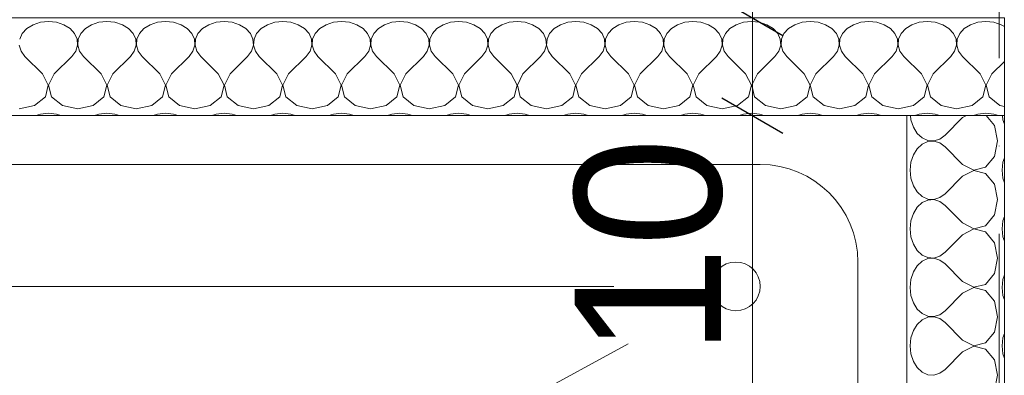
# Model space of a CAD drawing. Header units: millimetres. Extents: x 100377 to 152816, y -1988 to 13902.
# Tile 23 of 58: x 130469 to 131478, y 3211 to 3575. Entities that reach past the tile are written whole.
import ezdxf

# ---------------------------------------------------------------- set-up
doc = ezdxf.new("R2010")
doc.units = ezdxf.units.MM
doc.header["$MEASUREMENT"] = 0
doc.linetypes.add('Kropki i Kreski', pattern=[360, 180, -90, 0, -90])
doc.layers.add('Nowe_0', color=7, linetype='Continuous')
doc.layers.add('Nowe_299-A Wymiary Opisy', color=7, linetype='Continuous')
for name, color, linetype, lineweight in [('Nowe_0_Nr_pióra__1', 7, 'Continuous', 13), ('Nowe_0_Nr_pióra__2', 251, 'Continuous', 13), ('Nowe_299-A Wymiary Opisy_Nr_pióra__1', 7, 'Continuous', 13), ('Nowe_299-A Wymiary Opisy_Nr_pióra__21', 7, 'Continuous', 25), ('Nowe_810-G Ogólne_Nr_pióra__1', 7, 'Continuous', 13)]:
    doc.layers.add(name, color=color, linetype=linetype, lineweight=lineweight)
doc.styles.add('STYL_AUTOMATYCZNY_1', font='txt')
doc.dimstyles.new('STYL_AUTOMATYCZNY__4', dxfattribs={"dimtxt": 150, "dimasz": 47.5, "dimexe": 0.18, "dimexo": 300, "dimgap": 0.09, "dimtad": 1, "dimdec": 0, "dimlfac": 0.1, "dimzin": 0, "dimdsep": 46, "dimtxsty": 'STYL_AUTOMATYCZNY_1', "dimblk": 'ARROWHEAD_2', "dimblk1": 'ARROWHEAD_2', "dimblk2": 'ARROWHEAD_2', "dimcen": 0.09, "dimclrd": 7, "dimclre": 7, "dimclrt": 7, "dimadec": 1, "dimazin": 0, "dimtfac": 1, "dimtdec": 4, "dimtmove": 0, "dimatfit": 3, "dimfxl": 0, "dimtolj": 1, "dimtzin": 0, "dimarcsym": 0})

# ---------------------------------------------------------------- blocks, each defined once
blk = doc.blocks.new('*X14')
at = {"layer": 'Nowe_0_Nr_pióra__1', "color": 7, "linetype": 'Continuous', "lineweight": 13}
for p, q in [((131381.6, 3477), (131382.1, 3472.8)), ((131382.1, 3472.8), (131384.6, 3465.2)), ((131435, 3475), (131417.1, 3457)), ((131439, 3477), (131435, 3475)), ((131467.5, 3466.8), (131459.1, 3477)), ((131475.7, 3477), (131476.2, 3472.8)), ((131476.2, 3472.8), (131477.7, 3468.2)), ((131384.6, 3465.2), (131388.5, 3458.8)), ((131388.5, 3458.8), (131393.6, 3454.1)), ((131470.8, 3451), (131467.5, 3466.8)), ((131393.6, 3454.1), (131399.5, 3451.5)), ((131399.5, 3450.5), (131393.6, 3447.8)), ((131399.5, 3451.5), (131405.6, 3451.1)), ((131405.6, 3450.9), (131399.5, 3450.5)), ((131405.6, 3451.1), (131411.7, 3453)), ((131411.7, 3449), (131405.6, 3450.9)), ((131411.7, 3453), (131417.1, 3457)), ((131417.1, 3445), (131411.7, 3449)), ((131467.5, 3435.2), (131470.8, 3451)), ((131388.5, 3443.1), (131384.6, 3436.8)), ((131393.6, 3447.8), (131388.5, 3443.1)), ((131435, 3427), (131417.1, 3445)), ((131382.1, 3429.2), (131381.2, 3421)), ((131384.6, 3436.8), (131382.1, 3429.2)), ((131458.4, 3424.1), (131467.5, 3435.2)), ((131476.2, 3429.2), (131475.3, 3421)), ((131477.7, 3433.7), (131476.2, 3429.2)), ((131381.2, 3421), (131382.1, 3412.8)), ((131435, 3427), (131446.4, 3421.1)), ((131446.4, 3420.9), (131435, 3415)), ((131446.4, 3421.1), (131458.4, 3424.1)), ((131458.4, 3417.8), (131446.4, 3420.9)), ((131475.3, 3421), (131476.2, 3412.8)), ((131382.1, 3412.8), (131384.6, 3405.2)), ((131435, 3415), (131417.1, 3397)), ((131467.5, 3406.8), (131458.4, 3417.8)), ((131476.2, 3412.8), (131477.7, 3408.2)), ((131384.6, 3405.2), (131388.5, 3398.8)), ((131388.5, 3398.8), (131393.6, 3394.1)), ((131470.8, 3391), (131467.5, 3406.8)), ((131393.6, 3387.8), (131388.5, 3383.1)), ((131393.6, 3394.1), (131399.5, 3391.5)), ((131399.5, 3390.5), (131393.6, 3387.8)), ((131399.5, 3391.5), (131405.6, 3391.1)), ((131405.6, 3390.9), (131399.5, 3390.5)), ((131405.6, 3391.1), (131411.7, 3393)), ((131411.7, 3389), (131405.6, 3390.9)), ((131411.7, 3393), (131417.1, 3397)), ((131417.1, 3385), (131411.7, 3389)), ((131467.5, 3375.2), (131470.8, 3391)), ((131388.5, 3383.1), (131384.6, 3376.8)), ((131435, 3367), (131417.1, 3385)), ((131382.1, 3369.2), (131381.2, 3361)), ((131384.6, 3376.8), (131382.1, 3369.2)), ((131458.4, 3364.1), (131467.5, 3375.2)), ((131476.2, 3369.2), (131475.3, 3361)), ((131477.7, 3373.7), (131476.2, 3369.2)), ((131381.2, 3361), (131382.1, 3352.8)), ((131435, 3367), (131446.4, 3361.1)), ((131446.4, 3360.9), (131435, 3355)), ((131446.4, 3361.1), (131458.4, 3364.1)), ((131458.4, 3357.8), (131446.4, 3360.9)), ((131467.5, 3346.8), (131458.4, 3357.8)), ((131475.3, 3361), (131476.2, 3352.8)), ((131382.1, 3352.8), (131384.6, 3345.2)), ((131435, 3355), (131417.1, 3337)), ((131476.2, 3352.8), (131477.7, 3348.2)), ((131384.6, 3345.2), (131388.5, 3338.8)), ((131388.5, 3338.8), (131393.6, 3334.1)), ((131470.8, 3331), (131467.5, 3346.8)), ((131393.6, 3327.8), (131388.5, 3323.1)), ((131393.6, 3334.1), (131399.5, 3331.5)), ((131399.5, 3330.5), (131393.6, 3327.8)), ((131399.5, 3331.5), (131405.6, 3331.1)), ((131405.6, 3330.9), (131399.5, 3330.5)), ((131405.6, 3331.1), (131411.7, 3333)), ((131411.7, 3329), (131405.6, 3330.9)), ((131411.7, 3333), (131417.1, 3337)), ((131417.1, 3325), (131411.7, 3329)), ((131467.5, 3315.2), (131470.8, 3331)), ((131388.5, 3323.1), (131384.6, 3316.8)), ((131435, 3307), (131417.1, 3325)), ((131382.1, 3309.2), (131381.2, 3301)), ((131384.6, 3316.8), (131382.1, 3309.2)), ((131458.4, 3304.1), (131467.5, 3315.2)), ((131476.2, 3309.2), (131475.3, 3301)), ((131477.7, 3313.7), (131476.2, 3309.2)), ((131381.2, 3301), (131382.1, 3292.8)), ((131435, 3307), (131446.4, 3301.1)), ((131446.4, 3300.9), (131435, 3295)), ((131446.4, 3301.1), (131458.4, 3304.1)), ((131458.4, 3297.8), (131446.4, 3300.9)), ((131467.5, 3286.8), (131458.4, 3297.8)), ((131475.3, 3301), (131476.2, 3292.8)), ((131382.1, 3292.8), (131384.6, 3285.2)), ((131435, 3295), (131417.1, 3277)), ((131476.2, 3292.8), (131477.7, 3288.2)), ((131384.6, 3285.2), (131388.5, 3278.8)), ((131388.5, 3278.8), (131393.6, 3274.1)), ((131411.7, 3273), (131417.1, 3277)), ((131470.8, 3271), (131467.5, 3286.8)), ((131393.6, 3267.8), (131388.5, 3263.1)), ((131393.6, 3274.1), (131399.5, 3271.5)), ((131399.5, 3270.5), (131393.6, 3267.8)), ((131399.5, 3271.5), (131405.6, 3271.1)), ((131405.6, 3270.9), (131399.5, 3270.5)), ((131405.6, 3271.1), (131411.7, 3273)), ((131411.7, 3269), (131405.6, 3270.9)), ((131417.1, 3265), (131411.7, 3269)), ((131467.5, 3255.2), (131470.8, 3271)), ((131384.6, 3256.8), (131382.1, 3249.2)), ((131388.5, 3263.1), (131384.6, 3256.8)), ((131435, 3247), (131417.1, 3265)), ((131382.1, 3249.2), (131381.2, 3241)), ((131435, 3247), (131446.4, 3241.1)), ((131458.4, 3244.1), (131467.5, 3255.2)), ((131476.2, 3249.2), (131475.3, 3241)), ((131477.7, 3253.7), (131476.2, 3249.2)), ((131381.2, 3241), (131382.1, 3232.8)), ((131446.4, 3240.9), (131435, 3235)), ((131446.4, 3241.1), (131458.4, 3244.1)), ((131458.4, 3237.8), (131446.4, 3240.9)), ((131467.5, 3226.8), (131458.4, 3237.8)), ((131475.3, 3241), (131476.2, 3232.8)), ((131382.1, 3232.8), (131384.6, 3225.2)), ((131435, 3235), (131417.1, 3217)), ((131470.8, 3211), (131467.5, 3226.8)), ((131476.2, 3232.8), (131477.7, 3228.2)), ((131384.6, 3225.2), (131388.5, 3218.8)), ((131388.5, 3218.8), (131393.6, 3214.1)), ((131411.7, 3213), (131417.1, 3217)), ((131393.6, 3214.1), (131399.5, 3211.5)), ((131399.5, 3211.5), (131405.6, 3211.1)), ((131405.6, 3211.1), (131411.7, 3213)), ((131467.5, 3195.2), (131470.8, 3211))]:
    blk.add_line(p, q, dxfattribs=at)
blk = doc.blocks.new('Wypełnienie_7_1', base_point=(0, 0))
at = {"layer": 'Nowe_0_Nr_pióra__1', "color": 7, "linetype": 'Continuous', "lineweight": 13, "flags": 128}
blk.add_lwpolyline([(131477.7, 3477), (131377.7, 3477), (131377.7, 1590.4), (131477.7, 1590.4)], close=True, dxfattribs=at)
at = {"layer": 'Nowe_0_Nr_pióra__1', "color": 7, "linetype": 'Continuous', "lineweight": 13}
blk.add_blockref('*X14', (0, 0), dxfattribs=at)
blk = doc.blocks.new('*X28')
at = {"layer": 'Nowe_0_Nr_pióra__1', "color": 7, "linetype": 'Continuous', "lineweight": 13}
for p, q in [((130483.1, 3570.1), (130476.7, 3566.2)), ((130490.6, 3572.6), (130483.1, 3570.1)), ((130498.8, 3573.5), (130490.6, 3572.6)), ((130507, 3572.6), (130498.8, 3573.5)), ((130514.6, 3570.1), (130507, 3572.6)), ((130521, 3566.2), (130514.6, 3570.1)), ((130543.1, 3570.1), (130536.7, 3566.2)), ((130550.6, 3572.6), (130543.1, 3570.1)), ((130558.8, 3573.5), (130550.6, 3572.6)), ((130567, 3572.6), (130558.8, 3573.5)), ((130574.6, 3570.1), (130567, 3572.6)), ((130581, 3566.2), (130574.6, 3570.1)), ((130603.1, 3570.1), (130596.7, 3566.2)), ((130610.6, 3572.6), (130603.1, 3570.1)), ((130618.8, 3573.5), (130610.6, 3572.6)), ((130627, 3572.6), (130618.8, 3573.5)), ((130634.6, 3570.1), (130627, 3572.6)), ((130641, 3566.2), (130634.6, 3570.1)), ((130663.1, 3570.1), (130656.7, 3566.2)), ((130670.6, 3572.6), (130663.1, 3570.1)), ((130678.8, 3573.5), (130670.6, 3572.6)), ((130687, 3572.6), (130678.8, 3573.5)), ((130694.6, 3570.1), (130687, 3572.6)), ((130701, 3566.2), (130694.6, 3570.1)), ((130723.1, 3570.1), (130716.7, 3566.2)), ((130730.6, 3572.6), (130723.1, 3570.1)), ((130738.8, 3573.5), (130730.6, 3572.6)), ((130747, 3572.6), (130738.8, 3573.5)), ((130754.6, 3570.1), (130747, 3572.6)), ((130761, 3566.2), (130754.6, 3570.1)), ((130783.1, 3570.1), (130776.7, 3566.2)), ((130790.6, 3572.6), (130783.1, 3570.1)), ((130798.8, 3573.5), (130790.6, 3572.6)), ((130807, 3572.6), (130798.8, 3573.5)), ((130814.6, 3570.1), (130807, 3572.6)), ((130821, 3566.2), (130814.6, 3570.1)), ((130843.1, 3570.1), (130836.7, 3566.2)), ((130850.6, 3572.6), (130843.1, 3570.1)), ((130858.8, 3573.5), (130850.6, 3572.6)), ((130867, 3572.6), (130858.8, 3573.5)), ((130874.6, 3570.1), (130867, 3572.6)), ((130881, 3566.2), (130874.6, 3570.1)), ((130903.1, 3570.1), (130896.7, 3566.2)), ((130910.6, 3572.6), (130903.1, 3570.1)), ((130918.8, 3573.5), (130910.6, 3572.6)), ((130927, 3572.6), (130918.8, 3573.5)), ((130934.6, 3570.1), (130927, 3572.6)), ((130941, 3566.2), (130934.6, 3570.1)), ((130963.1, 3570.1), (130956.7, 3566.2)), ((130970.6, 3572.6), (130963.1, 3570.1)), ((130978.8, 3573.5), (130970.6, 3572.6)), ((130987, 3572.6), (130978.8, 3573.5)), ((130994.6, 3570.1), (130987, 3572.6)), ((131001, 3566.2), (130994.6, 3570.1)), ((131023.1, 3570.1), (131016.7, 3566.2)), ((131030.6, 3572.6), (131023.1, 3570.1)), ((131038.8, 3573.5), (131030.6, 3572.6)), ((131047, 3572.6), (131038.8, 3573.5)), ((131054.6, 3570.1), (131047, 3572.6)), ((131061, 3566.2), (131054.6, 3570.1)), ((131083.1, 3570.1), (131076.7, 3566.2)), ((131090.6, 3572.6), (131083.1, 3570.1)), ((131098.8, 3573.5), (131090.6, 3572.6)), ((131107, 3572.6), (131098.8, 3573.5)), ((131114.6, 3570.1), (131107, 3572.6)), ((131121, 3566.2), (131114.6, 3570.1)), ((131143.1, 3570.1), (131136.7, 3566.2)), ((131150.6, 3572.6), (131143.1, 3570.1)), ((131158.8, 3573.5), (131150.6, 3572.6)), ((131167, 3572.6), (131158.8, 3573.5)), ((131174.6, 3570.1), (131167, 3572.6)), ((131181, 3566.2), (131174.6, 3570.1)), ((131203.1, 3570.1), (131196.7, 3566.2)), ((131210.6, 3572.6), (131203.1, 3570.1)), ((131218.8, 3573.5), (131210.6, 3572.6)), ((131227, 3572.6), (131218.8, 3573.5)), ((131234.6, 3570.1), (131227, 3572.6)), ((131241, 3566.2), (131234.6, 3570.1)), ((131263.1, 3570.1), (131256.7, 3566.2)), ((131270.6, 3572.6), (131263.1, 3570.1)), ((131278.8, 3573.5), (131270.6, 3572.6)), ((131287, 3572.6), (131278.8, 3573.5)), ((131294.6, 3570.1), (131287, 3572.6)), ((131301, 3566.2), (131294.6, 3570.1)), ((131323.1, 3570.1), (131316.7, 3566.2)), ((131330.6, 3572.6), (131323.1, 3570.1)), ((131338.8, 3573.5), (131330.6, 3572.6)), ((131347, 3572.6), (131338.8, 3573.5)), ((131354.6, 3570.1), (131347, 3572.6)), ((131361, 3566.2), (131354.6, 3570.1)), ((131383.1, 3570.1), (131376.7, 3566.2)), ((131390.6, 3572.6), (131383.1, 3570.1)), ((131398.8, 3573.5), (131390.6, 3572.6)), ((131407, 3572.6), (131398.8, 3573.5)), ((131414.6, 3570.1), (131407, 3572.6)), ((131421, 3566.2), (131414.6, 3570.1)), ((131443.1, 3570.1), (131436.7, 3566.2)), ((131450.6, 3572.6), (131443.1, 3570.1)), ((131458.8, 3573.5), (131450.6, 3572.6)), ((131467, 3572.6), (131458.8, 3573.5)), ((131474.6, 3570.1), (131467, 3572.6)), ((131477.7, 3568.2), (131474.6, 3570.1)), ((130472, 3561.1), (130469.4, 3555.2)), ((130476.7, 3566.2), (130472, 3561.1)), ((130525.7, 3561.1), (130521, 3566.2)), ((130528.3, 3555.2), (130525.7, 3561.1)), ((130532, 3561.1), (130529.4, 3555.2)), ((130536.7, 3566.2), (130532, 3561.1)), ((130585.7, 3561.1), (130581, 3566.2)), ((130588.3, 3555.2), (130585.7, 3561.1)), ((130592, 3561.1), (130589.4, 3555.2)), ((130596.7, 3566.2), (130592, 3561.1)), ((130645.7, 3561.1), (130641, 3566.2)), ((130648.3, 3555.2), (130645.7, 3561.1)), ((130652, 3561.1), (130649.4, 3555.2)), ((130656.7, 3566.2), (130652, 3561.1)), ((130705.7, 3561.1), (130701, 3566.2)), ((130708.3, 3555.2), (130705.7, 3561.1)), ((130712, 3561.1), (130709.4, 3555.2)), ((130716.7, 3566.2), (130712, 3561.1)), ((130765.7, 3561.1), (130761, 3566.2)), ((130768.3, 3555.2), (130765.7, 3561.1)), ((130772, 3561.1), (130769.4, 3555.2)), ((130776.7, 3566.2), (130772, 3561.1)), ((130825.7, 3561.1), (130821, 3566.2)), ((130828.3, 3555.2), (130825.7, 3561.1)), ((130832, 3561.1), (130829.4, 3555.2)), ((130836.7, 3566.2), (130832, 3561.1)), ((130885.7, 3561.1), (130881, 3566.2)), ((130888.3, 3555.2), (130885.7, 3561.1)), ((130892, 3561.1), (130889.4, 3555.2)), ((130896.7, 3566.2), (130892, 3561.1)), ((130945.7, 3561.1), (130941, 3566.2)), ((130948.3, 3555.2), (130945.7, 3561.1)), ((130952, 3561.1), (130949.4, 3555.2)), ((130956.7, 3566.2), (130952, 3561.1)), ((131005.7, 3561.1), (131001, 3566.2)), ((131008.3, 3555.2), (131005.7, 3561.1)), ((131012, 3561.1), (131009.4, 3555.2)), ((131016.7, 3566.2), (131012, 3561.1)), ((131065.7, 3561.1), (131061, 3566.2)), ((131068.3, 3555.2), (131065.7, 3561.1)), ((131072, 3561.1), (131069.4, 3555.2)), ((131076.7, 3566.2), (131072, 3561.1)), ((131125.7, 3561.1), (131121, 3566.2)), ((131128.3, 3555.2), (131125.7, 3561.1)), ((131132, 3561.1), (131129.4, 3555.2)), ((131136.7, 3566.2), (131132, 3561.1)), ((131185.7, 3561.1), (131181, 3566.2)), ((131188.3, 3555.2), (131185.7, 3561.1)), ((131192, 3561.1), (131189.4, 3555.2)), ((131196.7, 3566.2), (131192, 3561.1)), ((131245.7, 3561.1), (131241, 3566.2)), ((131248.3, 3555.2), (131245.7, 3561.1)), ((131252, 3561.1), (131249.4, 3555.2)), ((131256.7, 3566.2), (131252, 3561.1)), ((131305.7, 3561.1), (131301, 3566.2)), ((131308.3, 3555.2), (131305.7, 3561.1)), ((131312, 3561.1), (131309.4, 3555.2)), ((131316.7, 3566.2), (131312, 3561.1)), ((131365.7, 3561.1), (131361, 3566.2)), ((131368.3, 3555.2), (131365.7, 3561.1)), ((131372, 3561.1), (131369.4, 3555.2)), ((131376.7, 3566.2), (131372, 3561.1)), ((131425.7, 3561.1), (131421, 3566.2)), ((131428.3, 3555.2), (131425.7, 3561.1)), ((131432, 3561.1), (131429.4, 3555.2)), ((131436.7, 3566.2), (131432, 3561.1)), ((130469, 3549), (130470.8, 3543)), ((130526.8, 3543), (130528.7, 3549)), ((130528.7, 3549), (130528.3, 3555.2)), ((130529.4, 3555.2), (130529, 3549)), ((130529, 3549), (130530.8, 3543)), ((130586.8, 3543), (130588.7, 3549)), ((130588.7, 3549), (130588.3, 3555.2)), ((130589.4, 3555.2), (130589, 3549)), ((130589, 3549), (130590.8, 3543)), ((130646.8, 3543), (130648.7, 3549)), ((130648.7, 3549), (130648.3, 3555.2)), ((130649.4, 3555.2), (130649, 3549)), ((130649, 3549), (130650.8, 3543)), ((130706.8, 3543), (130708.7, 3549)), ((130708.7, 3549), (130708.3, 3555.2)), ((130709.4, 3555.2), (130709, 3549)), ((130709, 3549), (130710.8, 3543)), ((130766.8, 3543), (130768.7, 3549)), ((130768.7, 3549), (130768.3, 3555.2)), ((130769.4, 3555.2), (130769, 3549)), ((130769, 3549), (130770.8, 3543)), ((130826.8, 3543), (130828.7, 3549)), ((130828.7, 3549), (130828.3, 3555.2)), ((130829.4, 3555.2), (130829, 3549)), ((130829, 3549), (130830.8, 3543)), ((130886.8, 3543), (130888.7, 3549)), ((130888.7, 3549), (130888.3, 3555.2)), ((130889.4, 3555.2), (130889, 3549)), ((130889, 3549), (130890.8, 3543)), ((130946.8, 3543), (130948.7, 3549)), ((130948.7, 3549), (130948.3, 3555.2)), ((130949.4, 3555.2), (130949, 3549)), ((130949, 3549), (130950.8, 3543)), ((131006.8, 3543), (131008.7, 3549)), ((131008.7, 3549), (131008.3, 3555.2)), ((131009.4, 3555.2), (131009, 3549)), ((131009, 3549), (131010.8, 3543)), ((131066.8, 3543), (131068.7, 3549)), ((131068.7, 3549), (131068.3, 3555.2)), ((131069.4, 3555.2), (131069, 3549)), ((131069, 3549), (131070.8, 3543)), ((131126.8, 3543), (131128.7, 3549)), ((131128.7, 3549), (131128.3, 3555.2)), ((131129.4, 3555.2), (131129, 3549)), ((131129, 3549), (131130.8, 3543)), ((131186.8, 3543), (131188.7, 3549)), ((131188.7, 3549), (131188.3, 3555.2)), ((131189.4, 3555.2), (131189, 3549)), ((131189, 3549), (131190.8, 3543)), ((131246.8, 3543), (131248.7, 3549)), ((131248.7, 3549), (131248.3, 3555.2)), ((131249.4, 3555.2), (131249, 3549)), ((131249, 3549), (131250.8, 3543)), ((131306.8, 3543), (131308.7, 3549)), ((131308.7, 3549), (131308.3, 3555.2)), ((131309.4, 3555.2), (131309, 3549)), ((131309, 3549), (131310.8, 3543)), ((131366.8, 3543), (131368.7, 3549)), ((131368.7, 3549), (131368.3, 3555.2)), ((131369.4, 3555.2), (131369, 3549)), ((131369, 3549), (131370.8, 3543)), ((131426.8, 3543), (131428.7, 3549)), ((131428.7, 3549), (131428.3, 3555.2)), ((131429.4, 3555.2), (131429, 3549)), ((131429, 3549), (131430.8, 3543)), ((130470.8, 3543), (130474.8, 3537.6)), ((130522.8, 3537.6), (130526.8, 3543)), ((130530.8, 3543), (130534.8, 3537.6)), ((130582.8, 3537.6), (130586.8, 3543)), ((130590.8, 3543), (130594.8, 3537.6)), ((130642.8, 3537.6), (130646.8, 3543)), ((130650.8, 3543), (130654.8, 3537.6)), ((130702.8, 3537.6), (130706.8, 3543)), ((130710.8, 3543), (130714.8, 3537.6)), ((130762.8, 3537.6), (130766.8, 3543)), ((130770.8, 3543), (130774.8, 3537.6)), ((130822.8, 3537.6), (130826.8, 3543)), ((130830.8, 3543), (130834.8, 3537.6)), ((130882.8, 3537.6), (130886.8, 3543)), ((130890.8, 3543), (130894.8, 3537.6)), ((130942.8, 3537.6), (130946.8, 3543)), ((130950.8, 3543), (130954.8, 3537.6)), ((131002.8, 3537.6), (131006.8, 3543)), ((131010.8, 3543), (131014.8, 3537.6)), ((131062.8, 3537.6), (131066.8, 3543)), ((131070.8, 3543), (131074.8, 3537.6)), ((131122.8, 3537.6), (131126.8, 3543)), ((131130.8, 3543), (131134.8, 3537.6)), ((131182.8, 3537.6), (131186.8, 3543)), ((131190.8, 3543), (131194.8, 3537.6)), ((131242.8, 3537.6), (131246.8, 3543)), ((131250.8, 3543), (131254.8, 3537.6)), ((131302.8, 3537.6), (131306.8, 3543)), ((131310.8, 3543), (131314.8, 3537.6)), ((131362.8, 3537.6), (131366.8, 3543)), ((131370.8, 3543), (131374.8, 3537.6)), ((131422.8, 3537.6), (131426.8, 3543)), ((131430.8, 3543), (131434.8, 3537.6)), ((130492.8, 3519.7), (130474.8, 3537.6)), ((130504.8, 3519.7), (130522.8, 3537.6)), ((130552.8, 3519.7), (130534.8, 3537.6)), ((130564.8, 3519.7), (130582.8, 3537.6)), ((130612.8, 3519.7), (130594.8, 3537.6)), ((130624.8, 3519.7), (130642.8, 3537.6)), ((130672.8, 3519.7), (130654.8, 3537.6)), ((130684.8, 3519.7), (130702.8, 3537.6)), ((130732.8, 3519.7), (130714.8, 3537.6)), ((130744.8, 3519.7), (130762.8, 3537.6)), ((130792.8, 3519.7), (130774.8, 3537.6)), ((130804.8, 3519.7), (130822.8, 3537.6)), ((130852.8, 3519.7), (130834.8, 3537.6)), ((130864.8, 3519.7), (130882.8, 3537.6)), ((130912.8, 3519.7), (130894.8, 3537.6)), ((130924.8, 3519.7), (130942.8, 3537.6)), ((130972.8, 3519.7), (130954.8, 3537.6)), ((130984.8, 3519.7), (131002.8, 3537.6)), ((131032.8, 3519.7), (131014.8, 3537.6)), ((131044.8, 3519.7), (131062.8, 3537.6)), ((131092.8, 3519.7), (131074.8, 3537.6)), ((131104.8, 3519.7), (131122.8, 3537.6)), ((131152.8, 3519.7), (131134.8, 3537.6)), ((131164.8, 3519.7), (131182.8, 3537.6)), ((131212.8, 3519.7), (131194.8, 3537.6)), ((131224.8, 3519.7), (131242.8, 3537.6)), ((131272.8, 3519.7), (131254.8, 3537.6)), ((131284.8, 3519.7), (131302.8, 3537.6)), ((131332.8, 3519.7), (131314.8, 3537.6)), ((131344.8, 3519.7), (131362.8, 3537.6)), ((131392.8, 3519.7), (131374.8, 3537.6)), ((131404.8, 3519.7), (131422.8, 3537.6)), ((131452.8, 3519.7), (131434.8, 3537.6)), ((131464.8, 3519.7), (131477.7, 3532.5)), ((130498.7, 3508.3), (130492.8, 3519.7)), ((130504.8, 3519.7), (130499, 3508.3)), ((130558.7, 3508.3), (130552.8, 3519.7)), ((130564.8, 3519.7), (130559, 3508.3)), ((130618.7, 3508.3), (130612.8, 3519.7)), ((130624.8, 3519.7), (130619, 3508.3)), ((130678.7, 3508.3), (130672.8, 3519.7)), ((130684.8, 3519.7), (130679, 3508.3)), ((130738.7, 3508.3), (130732.8, 3519.7)), ((130744.8, 3519.7), (130739, 3508.3)), ((130798.7, 3508.3), (130792.8, 3519.7)), ((130804.8, 3519.7), (130799, 3508.3)), ((130858.7, 3508.3), (130852.8, 3519.7)), ((130864.8, 3519.7), (130859, 3508.3)), ((130918.7, 3508.3), (130912.8, 3519.7)), ((130924.8, 3519.7), (130919, 3508.3)), ((130978.7, 3508.3), (130972.8, 3519.7)), ((130984.8, 3519.7), (130979, 3508.3)), ((131038.7, 3508.3), (131032.8, 3519.7)), ((131044.8, 3519.7), (131039, 3508.3)), ((131098.7, 3508.3), (131092.8, 3519.7)), ((131104.8, 3519.7), (131099, 3508.3)), ((131158.7, 3508.3), (131152.8, 3519.7)), ((131164.8, 3519.7), (131159, 3508.3)), ((131218.7, 3508.3), (131212.8, 3519.7)), ((131224.8, 3519.7), (131219, 3508.3)), ((131278.7, 3508.3), (131272.8, 3519.7)), ((131284.8, 3519.7), (131279, 3508.3)), ((131338.7, 3508.3), (131332.8, 3519.7)), ((131344.8, 3519.7), (131339, 3508.3)), ((131398.7, 3508.3), (131392.8, 3519.7)), ((131404.8, 3519.7), (131399, 3508.3)), ((131458.7, 3508.3), (131452.8, 3519.7)), ((131464.8, 3519.7), (131459, 3508.3)), ((130495.7, 3496.2), (130498.7, 3508.3)), ((130499, 3508.3), (130502, 3496.2)), ((130555.7, 3496.2), (130558.7, 3508.3)), ((130559, 3508.3), (130562, 3496.2)), ((130615.7, 3496.2), (130618.7, 3508.3)), ((130619, 3508.3), (130622, 3496.2)), ((130675.7, 3496.2), (130678.7, 3508.3)), ((130679, 3508.3), (130682, 3496.2)), ((130735.7, 3496.2), (130738.7, 3508.3)), ((130739, 3508.3), (130742, 3496.2)), ((130795.7, 3496.2), (130798.7, 3508.3)), ((130799, 3508.3), (130802, 3496.2)), ((130855.7, 3496.2), (130858.7, 3508.3)), ((130859, 3508.3), (130862, 3496.2)), ((130915.7, 3496.2), (130918.7, 3508.3)), ((130919, 3508.3), (130922, 3496.2)), ((130975.7, 3496.2), (130978.7, 3508.3)), ((130979, 3508.3), (130982, 3496.2)), ((131035.7, 3496.2), (131038.7, 3508.3)), ((131039, 3508.3), (131042, 3496.2)), ((131095.7, 3496.2), (131098.7, 3508.3)), ((131099, 3508.3), (131102, 3496.2)), ((131155.7, 3496.2), (131158.7, 3508.3)), ((131159, 3508.3), (131162, 3496.2)), ((131215.7, 3496.2), (131218.7, 3508.3)), ((131219, 3508.3), (131222, 3496.2)), ((131275.7, 3496.2), (131278.7, 3508.3)), ((131279, 3508.3), (131282, 3496.2)), ((131335.7, 3496.2), (131338.7, 3508.3)), ((131339, 3508.3), (131342, 3496.2)), ((131395.7, 3496.2), (131398.7, 3508.3)), ((131399, 3508.3), (131402, 3496.2)), ((131455.7, 3496.2), (131458.7, 3508.3)), ((131459, 3508.3), (131462, 3496.2)), ((130484.6, 3487.2), (130495.7, 3496.2)), ((130502, 3496.2), (130513.1, 3487.2)), ((130544.6, 3487.2), (130555.7, 3496.2)), ((130562, 3496.2), (130573.1, 3487.2)), ((130604.6, 3487.2), (130615.7, 3496.2)), ((130622, 3496.2), (130633.1, 3487.2)), ((130664.6, 3487.2), (130675.7, 3496.2)), ((130682, 3496.2), (130693.1, 3487.2)), ((130724.6, 3487.2), (130735.7, 3496.2)), ((130742, 3496.2), (130753.1, 3487.2)), ((130784.6, 3487.2), (130795.7, 3496.2)), ((130802, 3496.2), (130813.1, 3487.2)), ((130844.6, 3487.2), (130855.7, 3496.2)), ((130862, 3496.2), (130873.1, 3487.2)), ((130904.6, 3487.2), (130915.7, 3496.2)), ((130922, 3496.2), (130933.1, 3487.2)), ((130964.6, 3487.2), (130975.7, 3496.2)), ((130982, 3496.2), (130993.1, 3487.2)), ((131024.6, 3487.2), (131035.7, 3496.2)), ((131042, 3496.2), (131053.1, 3487.2)), ((131084.6, 3487.2), (131095.7, 3496.2)), ((131102, 3496.2), (131113.1, 3487.2)), ((131144.6, 3487.2), (131155.7, 3496.2)), ((131162, 3496.2), (131173.1, 3487.2)), ((131204.6, 3487.2), (131215.7, 3496.2)), ((131222, 3496.2), (131233.1, 3487.2)), ((131264.6, 3487.2), (131275.7, 3496.2)), ((131282, 3496.2), (131293.1, 3487.2)), ((131324.6, 3487.2), (131335.7, 3496.2)), ((131342, 3496.2), (131353.1, 3487.2)), ((131384.6, 3487.2), (131395.7, 3496.2)), ((131402, 3496.2), (131413.1, 3487.2)), ((131444.6, 3487.2), (131455.7, 3496.2)), ((131462, 3496.2), (131473.1, 3487.2)), ((130468.8, 3483.9), (130484.6, 3487.2)), ((130490.6, 3478.5), (130486.1, 3477)), ((130498.8, 3479.4), (130490.6, 3478.5)), ((130507, 3478.5), (130498.8, 3479.4)), ((130511.6, 3477), (130507, 3478.5)), ((130513.1, 3487.2), (130528.8, 3483.9)), ((130528.8, 3483.9), (130544.6, 3487.2)), ((130550.6, 3478.5), (130546.1, 3477)), ((130558.8, 3479.4), (130550.6, 3478.5)), ((130567, 3478.5), (130558.8, 3479.4)), ((130571.6, 3477), (130567, 3478.5)), ((130573.1, 3487.2), (130588.8, 3483.9)), ((130588.8, 3483.9), (130604.6, 3487.2)), ((130610.6, 3478.5), (130606.1, 3477)), ((130618.8, 3479.4), (130610.6, 3478.5)), ((130627, 3478.5), (130618.8, 3479.4)), ((130631.6, 3477), (130627, 3478.5)), ((130633.1, 3487.2), (130648.8, 3483.9)), ((130648.8, 3483.9), (130664.6, 3487.2)), ((130670.6, 3478.5), (130666.1, 3477)), ((130678.8, 3479.4), (130670.6, 3478.5)), ((130687, 3478.5), (130678.8, 3479.4)), ((130691.6, 3477), (130687, 3478.5)), ((130693.1, 3487.2), (130708.8, 3483.9)), ((130708.8, 3483.9), (130724.6, 3487.2)), ((130730.6, 3478.5), (130726.1, 3477)), ((130738.8, 3479.4), (130730.6, 3478.5)), ((130747, 3478.5), (130738.8, 3479.4)), ((130751.6, 3477), (130747, 3478.5)), ((130753.1, 3487.2), (130768.8, 3483.9)), ((130768.8, 3483.9), (130784.6, 3487.2)), ((130790.6, 3478.5), (130786.1, 3477)), ((130798.8, 3479.4), (130790.6, 3478.5)), ((130807, 3478.5), (130798.8, 3479.4)), ((130811.6, 3477), (130807, 3478.5)), ((130813.1, 3487.2), (130828.8, 3483.9)), ((130828.8, 3483.9), (130844.6, 3487.2)), ((130850.6, 3478.5), (130846.1, 3477)), ((130858.8, 3479.4), (130850.6, 3478.5)), ((130867, 3478.5), (130858.8, 3479.4)), ((130871.6, 3477), (130867, 3478.5)), ((130873.1, 3487.2), (130888.8, 3483.9)), ((130888.8, 3483.9), (130904.6, 3487.2)), ((130910.6, 3478.5), (130906.1, 3477)), ((130918.8, 3479.4), (130910.6, 3478.5)), ((130927, 3478.5), (130918.8, 3479.4)), ((130931.6, 3477), (130927, 3478.5)), ((130933.1, 3487.2), (130948.8, 3483.9)), ((130948.8, 3483.9), (130964.6, 3487.2)), ((130970.6, 3478.5), (130966.1, 3477)), ((130978.8, 3479.4), (130970.6, 3478.5)), ((130987, 3478.5), (130978.8, 3479.4)), ((130991.6, 3477), (130987, 3478.5)), ((130993.1, 3487.2), (131008.8, 3483.9)), ((131008.8, 3483.9), (131024.6, 3487.2)), ((131030.6, 3478.5), (131026.1, 3477)), ((131038.8, 3479.4), (131030.6, 3478.5)), ((131047, 3478.5), (131038.8, 3479.4)), ((131051.6, 3477), (131047, 3478.5)), ((131053.1, 3487.2), (131068.8, 3483.9)), ((131068.8, 3483.9), (131084.6, 3487.2)), ((131090.6, 3478.5), (131086.1, 3477)), ((131098.8, 3479.4), (131090.6, 3478.5)), ((131107, 3478.5), (131098.8, 3479.4)), ((131111.6, 3477), (131107, 3478.5)), ((131113.1, 3487.2), (131128.8, 3483.9)), ((131128.8, 3483.9), (131144.6, 3487.2)), ((131150.6, 3478.5), (131146.1, 3477)), ((131158.8, 3479.4), (131150.6, 3478.5)), ((131167, 3478.5), (131158.8, 3479.4)), ((131171.6, 3477), (131167, 3478.5)), ((131173.1, 3487.2), (131188.8, 3483.9)), ((131188.8, 3483.9), (131204.6, 3487.2)), ((131210.6, 3478.5), (131206.1, 3477)), ((131218.8, 3479.4), (131210.6, 3478.5)), ((131227, 3478.5), (131218.8, 3479.4)), ((131231.6, 3477), (131227, 3478.5)), ((131233.1, 3487.2), (131248.8, 3483.9)), ((131248.8, 3483.9), (131264.6, 3487.2)), ((131270.6, 3478.5), (131266.1, 3477)), ((131278.8, 3479.4), (131270.6, 3478.5)), ((131287, 3478.5), (131278.8, 3479.4)), ((131291.6, 3477), (131287, 3478.5)), ((131293.1, 3487.2), (131308.8, 3483.9)), ((131308.8, 3483.9), (131324.6, 3487.2)), ((131330.6, 3478.5), (131326.1, 3477)), ((131338.8, 3479.4), (131330.6, 3478.5)), ((131347, 3478.5), (131338.8, 3479.4)), ((131351.6, 3477), (131347, 3478.5)), ((131353.1, 3487.2), (131368.8, 3483.9)), ((131368.8, 3483.9), (131384.6, 3487.2)), ((131390.6, 3478.5), (131386.1, 3477)), ((131398.8, 3479.4), (131390.6, 3478.5)), ((131407, 3478.5), (131398.8, 3479.4)), ((131411.6, 3477), (131407, 3478.5)), ((131413.1, 3487.2), (131428.8, 3483.9)), ((131428.8, 3483.9), (131444.6, 3487.2)), ((131450.6, 3478.5), (131446.1, 3477)), ((131458.8, 3479.4), (131450.6, 3478.5)), ((131467, 3478.5), (131458.8, 3479.4)), ((131471.6, 3477), (131467, 3478.5)), ((131473.1, 3487.2), (131477.7, 3486.2))]:
    blk.add_line(p, q, dxfattribs=at)
blk = doc.blocks.new('Wypełnienie_14_1', base_point=(0, 0))
at = {"layer": 'Nowe_0_Nr_pióra__1', "color": 7, "linetype": 'Continuous', "lineweight": 13, "flags": 128}
blk.add_lwpolyline([(128694.9, 3477), (131477.7, 3477), (131477.7, 3577), (128694.9, 3577)], close=True, dxfattribs=at)
at = {"layer": 'Nowe_0_Nr_pióra__1', "color": 7, "linetype": 'Continuous', "lineweight": 13}
blk.add_blockref('*X28', (0, 0), dxfattribs=at)
blk = doc.blocks.new('Brodzik prysznicowy 24')
at = {"layer": 'Nowe_0_Nr_pióra__2', "color": 251, "linetype": 'Continuous', "lineweight": 13}
for p, q in [((50, 750), (50, 150)), ((285.3, 233.8), (1232.8, 750)), ((300, 175), (1232.8, 175)), ((150, 50), (1232.8, 50))]:
    blk.add_line(p, q, dxfattribs=at)
at = {"layer": 'Nowe_0_Nr_pióra__2', "color": 251, "linetype": 'Continuous', "lineweight": 13, "flags": 128}
blk.add_lwpolyline([(1382.8, 0), (1382.8, 900), (0, 900), (0, 0)], close=True, dxfattribs=at)
at = {"layer": 'Nowe_0_Nr_pióra__2', "color": 251, "linetype": 'Continuous', "lineweight": 13}
blk.add_circle((175, 175), 25, dxfattribs=at)
blk.add_arc((150, 150), 100, 180, 270, dxfattribs=at)
blk = doc.blocks.new('*D188')
at = {"layer": 'Nowe_299-A Wymiary Opisy_Nr_pióra__1', "color": 7, "linetype": 'Continuous', "lineweight": 13}
for p, q in [((131266.6, 3477), (131118.5, 3477)), ((131219.7, 1837), (131219.7, 3477)), ((131266.6, 1837), (131172.9, 1837))]:
    blk.add_line(p, q, dxfattribs=at)
at = {"layer": 'Nowe_299-A Wymiary Opisy_Nr_pióra__21', "color": 7, "linetype": 'Continuous', "lineweight": 25}
for p, q in [((131188.5, 3495.1), (131251, 3459)), ((131188.5, 1855.1), (131251, 1819))]:
    blk.add_line(p, q, dxfattribs=at)
at = {"layer": 'Nowe_299-A Wymiary Opisy_Nr_pióra__1', "color": 7, "lineweight": 13, "char_height": 150, "attachment_point": 7, "rotation": 90, "style": 'STYL_AUTOMATYCZNY_1'}
for s, insert in [('{\\A1;10}', (131189.7, 3231.3)), ('{\\A1;164}', (131189.7, 2372.5))]:
    blk.add_mtext(s, dxfattribs=dict(at, insert=insert))
blk = doc.blocks.new('ARROWHEAD_2')
at = {"color": 0, "linetype": 'Continuous', "lineweight": 0}
for p, q in [((-0.378, -0.655), (0.378, 0.655)), ((0, 0), (-1, 0))]:
    blk.add_line(p, q, dxfattribs=at)
blk = doc.blocks.new('*D189')
at = {"layer": 'Nowe_299-A Wymiary Opisy_Nr_pióra__1', "color": 7, "linetype": 'Continuous', "lineweight": 13}
for p, q in [((131266.6, 3577), (131126.4, 3577)), ((131219.7, 3477), (131219.7, 3577)), ((131266.6, 3477), (131118.5, 3477))]:
    blk.add_line(p, q, dxfattribs=at)
at = {"layer": 'Nowe_299-A Wymiary Opisy_Nr_pióra__21', "color": 7, "linetype": 'Continuous', "lineweight": 25}
for p, q in [((131188.5, 3595.1), (131251, 3559)), ((131188.5, 3495.1), (131251, 3459))]:
    blk.add_line(p, q, dxfattribs=at)
blk = doc.blocks.new('*D190')
at = {"layer": 'Nowe_299-A Wymiary Opisy_Nr_pióra__1', "color": 7, "linetype": 'Continuous', "lineweight": 13}
for p, q in [((131266.6, 5917), (131172.9, 5917)), ((131219.7, 3577), (131219.7, 5917)), ((131266.6, 3577), (131126.4, 3577))]:
    blk.add_line(p, q, dxfattribs=at)
at = {"layer": 'Nowe_299-A Wymiary Opisy_Nr_pióra__21', "color": 7, "linetype": 'Continuous', "lineweight": 25}
for p, q in [((131188.5, 5935.1), (131251, 5899)), ((131188.5, 3595.1), (131251, 3559))]:
    blk.add_line(p, q, dxfattribs=at)
at = {"layer": 'Nowe_299-A Wymiary Opisy_Nr_pióra__1', "color": 7, "lineweight": 13, "char_height": 150, "attachment_point": 7, "rotation": 90, "style": 'STYL_AUTOMATYCZNY_1'}
for s, insert in [('{\\A1;10}', (131189.7, 5671.3)), ('{\\A1;234}', (131189.7, 4462.5))]:
    blk.add_mtext(s, dxfattribs=dict(at, insert=insert))

msp = doc.modelspace()

# ---------------------------------------------------------------- linework, layer by layer
at = {"layer": 'Nowe_810-G Ogólne_Nr_pióra__1', "color": 7, "linetype": 'Kropki i Kreski', "lineweight": 13}
msp.add_lwpolyline([(131472.4, 13438.6), (131472.4, -1524.9)], dxfattribs=at)

# ---------------------------------------------------------------- block references
at = {"layer": 'Nowe_0', "color": 7, "linetype": 'Continuous', "lineweight": 13, "zscale": 1000, "rotation": 180}
msp.add_blockref('Brodzik prysznicowy 24', (131377.7, 3477), dxfattribs=at)
at = {"layer": 'Nowe_0_Nr_pióra__1', "color": 7, "linetype": 'Continuous', "lineweight": 13}
for name in ['Wypełnienie_14_1', 'Wypełnienie_7_1']:
    msp.add_blockref(name, (0, 0), dxfattribs=at)

# ---------------------------------------------------------------- dimensions: what is measured, and where the dimension line sits
at = {"layer": 'Nowe_299-A Wymiary Opisy', "color": 7, "linetype": 'Continuous', "lineweight": 13}
for base, p1, p2, picture, middle in [((131219.7, 5917), (130826.4, 3577), (131176.5, 5917), '*D190', (131114.7, 4634)), ((131219.7, 3577), (130818.5, 3477), (130826.4, 3577), '*D189', (131114.7, 3345.7)), ((131219.7, 3477), (131124.9, 1837), (130818.5, 3477), '*D188', (131114.7, 2544))]:
    dim = msp.add_linear_dim(base=base, p1=p1, p2=p2, angle=90, dimstyle='STYL_AUTOMATYCZNY__4', dxfattribs=at)
    dim.commit()
    dim.dimension.update_dxf_attribs({"geometry": picture, "text_midpoint": middle, "dimtype": 160, "text_rotation": 90})

doc.saveas('drawing.dxf')
